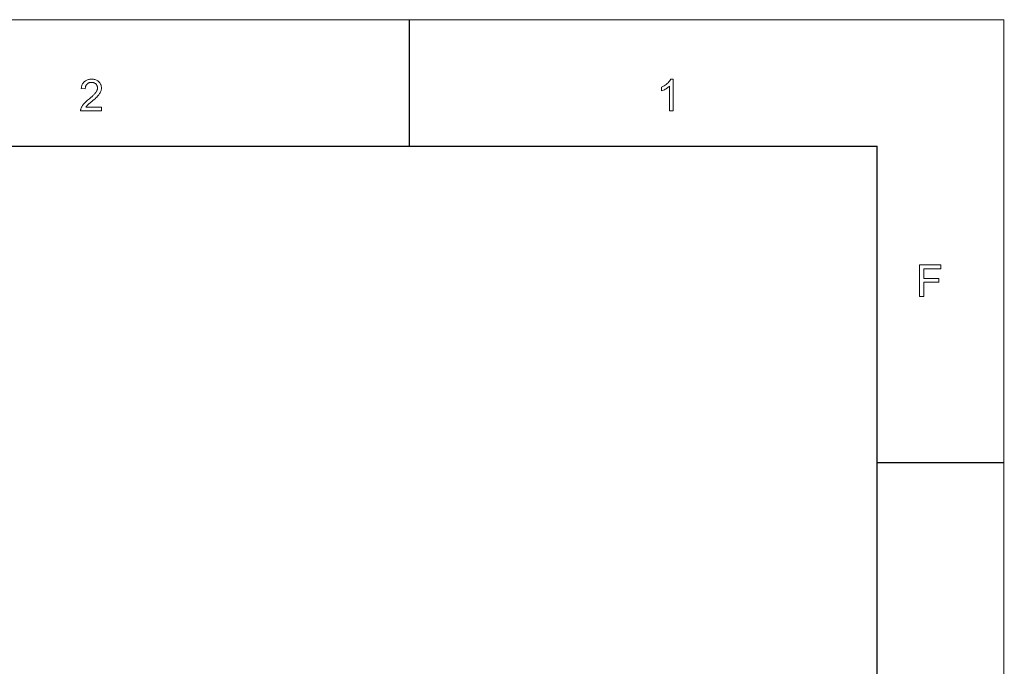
# Model space of a CAD drawing. Header units: millimetres. Extents: x 3489 to 4105, y -1201 to -766.
# Tile 55 of 55: x 3944 to 4105, y -872 to -766. Entities that reach past the tile are written whole.
import ezdxf

# ---------------------------------------------------------------- set-up
doc = ezdxf.new("R2010")
doc.units = ezdxf.units.MM

msp = doc.modelspace()

# ---------------------------------------------------------------- linework, layer by layer
at = {"color": 7, "lineweight": 13}
for p in [(3489.361, -765.621), (4105.158, -1201.058)]:
    msp.add_line(p, (4105.158, -765.621), dxfattribs=at)
at = {"color": 7, "lineweight": 25, "ltscale": 0.24999}
msp.add_line((4007.76, -765.621), (4007.76, -786.356), dxfattribs=at)
at = {"color": 7, "lineweight": 25}
for p in [(3510.097, -786.357), (4084.422, -1180.322)]:
    msp.add_line(p, (4084.422, -786.357), dxfattribs=at)
at = {"color": 7, "lineweight": 25, "ltscale": 0.25}
msp.add_line((4105.219, -838.196), (4084.483, -838.196), dxfattribs=at)
at = {"color": 7, "lineweight": 13}
for points in [[(3957.391, -780.576), (3953.958, -780.576), (3953.961, -780.488), (3953.97, -780.4), (3953.985, -780.312), (3954.007, -780.224), (3954.034, -780.135), (3954.068, -780.046), (3954.108, -779.957), (3954.153, -779.868), (3954.205, -779.778), (3954.264, -779.689), (3954.33, -779.596), (3954.407, -779.5), (3954.495, -779.399), (3954.593, -779.293), (3954.702, -779.183), (3954.822, -779.068), (3954.953, -778.949), (3955.094, -778.825), (3955.245, -778.697), (3955.407, -778.564), (3955.509, -778.482), (3955.608, -778.398), (3955.705, -778.314), (3955.8, -778.229), (3955.893, -778.144), (3955.983, -778.057), (3956.072, -777.97), (3956.158, -777.882), (3956.242, -777.793), (3956.323, -777.703), (3956.4, -777.613), (3956.468, -777.522), (3956.529, -777.432), (3956.581, -777.341), (3956.626, -777.251), (3956.662, -777.16), (3956.69, -777.069), (3956.71, -776.978), (3956.722, -776.887), (3956.726, -776.796), (3956.724, -776.719), (3956.715, -776.644), (3956.701, -776.573), (3956.682, -776.504), (3956.657, -776.438), (3956.627, -776.374), (3956.59, -776.313), (3956.549, -776.255), (3956.502, -776.2), (3956.449, -776.147), (3956.392, -776.098), (3956.332, -776.055), (3956.269, -776.016), (3956.203, -775.983), (3956.135, -775.955), (3956.063, -775.932), (3955.988, -775.914), (3955.911, -775.901), (3955.83, -775.893), (3955.747, -775.891), (3955.663, -775.893), (3955.581, -775.901), (3955.503, -775.914), (3955.427, -775.933), (3955.354, -775.957), (3955.283, -775.986), (3955.216, -776.02), (3955.151, -776.059), (3955.088, -776.104), (3955.029, -776.154), (3954.974, -776.209), (3954.925, -776.27), (3954.881, -776.336), (3954.843, -776.406), (3954.811, -776.483), (3954.784, -776.564), (3954.764, -776.65), (3954.749, -776.742), (3954.739, -776.839), (3954.736, -776.941), (3954.081, -776.867), (3954.097, -776.724), (3954.121, -776.589), (3954.153, -776.461), (3954.193, -776.339), (3954.241, -776.224), (3954.297, -776.116), (3954.361, -776.015), (3954.432, -775.921), (3954.512, -775.833), (3954.599, -775.753), (3954.694, -775.68), (3954.792, -775.614), (3954.896, -775.556), (3955.005, -775.506), (3955.119, -775.464), (3955.237, -775.429), (3955.361, -775.402), (3955.489, -775.383), (3955.623, -775.371), (3955.761, -775.367), (3955.91, -775.372), (3956.053, -775.384), (3956.189, -775.405), (3956.318, -775.435), (3956.44, -775.473), (3956.556, -775.52), (3956.665, -775.574), (3956.767, -775.638), (3956.862, -775.71), (3956.951, -775.79), (3957.032, -775.876), (3957.104, -775.966), (3957.168, -776.059), (3957.224, -776.156), (3957.271, -776.256), (3957.309, -776.36), (3957.339, -776.467), (3957.36, -776.578), (3957.373, -776.692), (3957.377, -776.81), (3957.374, -776.91), (3957.363, -777.01), (3957.345, -777.11), (3957.32, -777.211), (3957.287, -777.312), (3957.248, -777.413), (3957.201, -777.514), (3957.147, -777.616), (3957.086, -777.718), (3957.018, -777.82), (3956.939, -777.925), (3956.846, -778.038), (3956.739, -778.157), (3956.617, -778.284), (3956.481, -778.417), (3956.331, -778.557), (3956.167, -778.704), (3955.988, -778.858), (3955.795, -779.019), (3955.588, -779.186), (3955.479, -779.275), (3955.378, -779.361), (3955.285, -779.445), (3955.199, -779.526), (3955.12, -779.605), (3955.049, -779.681), (3954.986, -779.755), (3954.93, -779.826), (3954.882, -779.895), (3954.842, -779.961), (3957.391, -779.961)], [(4051.022, -780.576), (4050.385, -780.576), (4050.385, -776.52), (4050.286, -776.609), (4050.181, -776.696), (4050.07, -776.779), (4049.952, -776.86), (4049.827, -776.938), (4049.696, -777.014), (4049.559, -777.086), (4049.415, -777.156), (4049.265, -777.223), (4049.108, -777.288), (4049.108, -776.672), (4049.321, -776.564), (4049.52, -776.451), (4049.705, -776.334), (4049.876, -776.211), (4050.033, -776.083), (4050.176, -775.95), (4050.305, -775.812), (4050.42, -775.669), (4050.521, -775.52), (4050.608, -775.367), (4051.022, -775.367)], [(4094.846, -806.406), (4092.034, -806.406), (4092.034, -808.012), (4094.471, -808.012), (4094.471, -808.627), (4092.034, -808.627), (4092.034, -810.975), (4091.348, -810.975), (4091.348, -805.791), (4094.846, -805.791)]]:
    msp.add_lwpolyline(points, close=True, dxfattribs=at)

doc.saveas('drawing.dxf')
